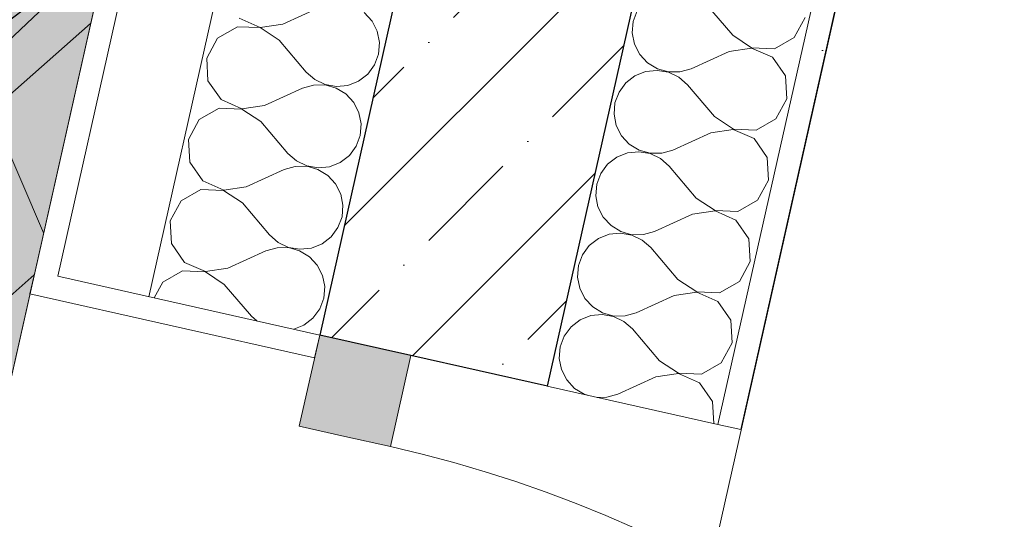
# Model space of a CAD drawing. Header units: millimetres. Extents: x -6990773 to -6682839, y 6117771 to 6220266.
# Tile 61 of 154: x -6948966 to -6948123, y 6149863 to 6150291. Entities that reach past the tile are written whole.
import ezdxf

# ---------------------------------------------------------------- set-up
doc = ezdxf.new("R2010")
doc.units = ezdxf.units.MM
doc.header["$MEASUREMENT"] = 0
for name, color, linetype, lineweight in [('HELP_размеры_Ном._пера__120', 7, 'Continuous', 0), ('АР-Разуклонка кровли_Ном._пера__120', 7, 'Continuous', 0), ('АР-Стены_внешние_.АР_Ном._пера__1', 7, 'Continuous', 30), ('АР-Стены_внутренние_пилоны.АР_Ном._пера__1', 7, 'Continuous', 30), ('АР-Чертеж-Размеры.АР_Ном._пера__1', 7, 'Continuous', 0), ('Двери Archicad_Ном._пера__120', 7, 'Continuous', 0), ('Кровля_Ном._пера__101', 252, 'Continuous', 0), ('Кровля_Ном._пера__120', 7, 'Continuous', 0)]:
    doc.layers.add(name, color=color, linetype=linetype, lineweight=lineweight)
for name, color, linetype in [('S - МОП.АР', 7, 'Continuous'), ('АР-Стены_внешние_.АР', 7, 'Continuous'), ('АР-Стены_внутренние_пилоны.АР', 7, 'Continuous'), ('АР-Чертеж-Размеры.АР', 7, 'Continuous')]:
    doc.layers.add(name, color=color, linetype=linetype)
doc.styles.add('РЎР“Р•РќР•Р\xa0Р\x98Р\xa0_РЎРўР\x98Р›Р¬_4', font='GOTHIC.TTF')
doc.dimstyles.new('СГЕНЕРИР_СТИЛЬ__3', dxfattribs={"dimtxt": 150, "dimasz": 237.5, "dimexe": 0.18, "dimexo": 0.0625, "dimgap": 0, "dimtad": 1, "dimdec": 0, "dimzin": 0, "dimdsep": 46, "dimtxsty": 'РЎР“Р•РќР•Р\xa0Р\x98Р\xa0_РЎРўР\x98Р›Р¬_4', "dimblk": 'ARROWHEAD_6', "dimblk1": 'ARROWHEAD_6', "dimblk2": 'ARROWHEAD_6', "dimcen": 0.09, "dimse1": 1, "dimse2": 1, "dimclrd": 7, "dimclre": 7, "dimclrt": 7, "dimazin": 0, "dimtfac": 1, "dimtdec": 4, "dimtmove": 0, "dimatfit": 3, "dimfxl": 1, "dimtolj": 1, "dimtzin": 0, "dimarcsym": 0})
doc.dimstyles.new('СГЕНЕРИР_СТИЛЬ__7', dxfattribs={"dimtxt": 0.18, "dimasz": 182.4, "dimexe": 0.18, "dimexo": 0.0625, "dimgap": 0, "dimtad": 0, "dimtih": 1, "dimtoh": 1, "dimdec": 4, "dimzin": 0, "dimdsep": 46, "dimcen": 0.09, "dimadec": 0, "dimazin": 0, "dimtfac": 1, "dimtdec": 4, "dimtmove": 0, "dimatfit": 3, "dimldrblk": 'ARROWHEAD_11', "dimfxl": 1, "dimtolj": 1, "dimtzin": 0, "dimarcsym": 0})
doc.dimstyles.new('СГЕНЕРИР_СТИЛЬ__8', dxfattribs={"dimtxt": 150, "dimasz": 237.5, "dimexe": 0.18, "dimexo": 0.0625, "dimgap": 0, "dimtad": 1, "dimdec": 0, "dimzin": 0, "dimdsep": 46, "dimtxsty": 'РЎР“Р•РќР•Р\xa0Р\x98Р\xa0_РЎРўР\x98Р›Р¬_4', "dimblk": 'ARROWHEAD_6', "dimblk1": 'ARROWHEAD_6', "dimblk2": 'ARROWHEAD_6', "dimcen": 0.09, "dimse1": 1, "dimse2": 1, "dimclrd": 7, "dimclre": 7, "dimclrt": 7, "dimazin": 0, "dimtfac": 1, "dimtdec": 4, "dimtmove": 2, "dimatfit": 3, "dimfxl": 1, "dimtolj": 1, "dimtzin": 0, "dimarcsym": 0})

# ---------------------------------------------------------------- blocks, each defined once
blk = doc.blocks.new('*X282', base_point=(-6338927.19, 6562677.79))
at = {"layer": 'АР-Стены_внешние_.АР_Ном._пера__1', "color": 7, "linetype": 'Continuous', "lineweight": 0}
for p, q in [((-6948740.81, 6150287.74), (-6948708.24, 6150302.39)), ((-6948778.04, 6150292.64), (-6948760.12, 6150284.9)), ((-6948664.31, 6150290.26), (-6948671.01, 6150297.48)), ((-6948779.69, 6150285.29), (-6948796.64, 6150275.6)), ((-6948760.19, 6150284.62), (-6948779.69, 6150285.29)), ((-6948743.94, 6150273.8), (-6948760.19, 6150284.62)), ((-6948760.12, 6150284.9), (-6948740.81, 6150287.74)), ((-6948659.83, 6150281.48), (-6948664.31, 6150290.26)), ((-6948796.64, 6150275.6), (-6948805.96, 6150258.44)), ((-6948743.94, 6150273.8), (-6948720.76, 6150246.63)), ((-6948657.93, 6150271.81), (-6948659.83, 6150281.48)), ((-6948658.74, 6150261.99), (-6948657.93, 6150271.81)), ((-6948805.96, 6150258.44), (-6948804.87, 6150238.96)), ((-6948662.21, 6150252.76), (-6948658.74, 6150261.99)), ((-6948668.06, 6150244.84), (-6948662.21, 6150252.76)), ((-6948720.76, 6150246.63), (-6948713.39, 6150240.09)), ((-6948713.39, 6150240.09), (-6948704.51, 6150235.81)), ((-6948675.86, 6150238.81), (-6948668.06, 6150244.84)), ((-6948804.87, 6150238.96), (-6948793.69, 6150222.95)), ((-6948756.46, 6150218.05), (-6948723.89, 6150232.69)), ((-6948714.43, 6150235.46), (-6948723.89, 6150232.69)), ((-6948704.58, 6150235.53), (-6948714.43, 6150235.46)), ((-6948695.08, 6150232.91), (-6948704.58, 6150235.53)), ((-6948704.51, 6150235.81), (-6948694.81, 6150234.12)), ((-6948686.66, 6150227.79), (-6948695.08, 6150232.91)), ((-6948694.81, 6150234.12), (-6948685.01, 6150235.15)), ((-6948685.01, 6150235.15), (-6948675.86, 6150238.81)), ((-6948679.96, 6150220.56), (-6948686.66, 6150227.79)), ((-6948795.35, 6150215.59), (-6948812.29, 6150205.9)), ((-6948775.84, 6150214.93), (-6948795.35, 6150215.59)), ((-6948793.69, 6150222.95), (-6948775.77, 6150215.21)), ((-6948759.59, 6150204.11), (-6948775.84, 6150214.93)), ((-6948775.77, 6150215.21), (-6948756.46, 6150218.05)), ((-6948675.49, 6150211.78), (-6948679.96, 6150220.56)), ((-6948673.58, 6150202.11), (-6948675.49, 6150211.78)), ((-6948812.29, 6150205.9), (-6948821.61, 6150188.75)), ((-6948759.59, 6150204.11), (-6948736.41, 6150176.94)), ((-6948674.4, 6150192.29), (-6948673.58, 6150202.11)), ((-6948677.86, 6150183.07), (-6948674.4, 6150192.29)), ((-6948821.61, 6150188.75), (-6948820.52, 6150169.26)), ((-6948683.71, 6150175.14), (-6948677.86, 6150183.07)), ((-6948736.41, 6150176.94), (-6948729.04, 6150170.4)), ((-6948691.51, 6150169.12), (-6948683.71, 6150175.14)), ((-6948820.52, 6150169.26), (-6948809.34, 6150153.26)), ((-6948730.08, 6150165.76), (-6948739.54, 6150163)), ((-6948720.23, 6150165.84), (-6948730.08, 6150165.76)), ((-6948729.04, 6150170.4), (-6948720.17, 6150166.12)), ((-6948710.73, 6150163.21), (-6948720.23, 6150165.84)), ((-6948720.17, 6150166.12), (-6948710.46, 6150164.43)), ((-6948710.46, 6150164.43), (-6948700.66, 6150165.45)), ((-6948700.66, 6150165.45), (-6948691.51, 6150169.12)), ((-6948772.11, 6150148.35), (-6948739.54, 6150163)), ((-6948702.31, 6150158.1), (-6948710.73, 6150163.21)), ((-6948695.61, 6150150.87), (-6948702.31, 6150158.1)), ((-6948809.34, 6150153.26), (-6948791.43, 6150145.52)), ((-6948791.43, 6150145.52), (-6948772.11, 6150148.35)), ((-6948691.14, 6150142.09), (-6948695.61, 6150150.87)), ((-6948811, 6150145.9), (-6948827.94, 6150136.21)), ((-6948791.49, 6150145.24), (-6948811, 6150145.9)), ((-6948775.24, 6150134.41), (-6948791.49, 6150145.24)), ((-6948689.24, 6150132.42), (-6948691.14, 6150142.09)), ((-6948827.94, 6150136.21), (-6948837.26, 6150119.06)), ((-6948775.24, 6150134.41), (-6948752.06, 6150107.25)), ((-6948690.05, 6150122.6), (-6948689.24, 6150132.42)), ((-6948693.51, 6150113.38), (-6948690.05, 6150122.6)), ((-6948837.26, 6150119.06), (-6948836.17, 6150099.57)), ((-6948699.37, 6150105.45), (-6948693.51, 6150113.38)), ((-6948752.06, 6150107.25), (-6948744.69, 6150100.7)), ((-6948707.16, 6150099.43), (-6948699.37, 6150105.45)), ((-6948836.17, 6150099.57), (-6948825, 6150083.57)), ((-6948744.69, 6150100.7), (-6948735.82, 6150096.42)), ((-6948716.31, 6150095.76), (-6948707.16, 6150099.43)), ((-6948787.77, 6150078.66), (-6948755.19, 6150093.31)), ((-6948745.73, 6150096.07), (-6948755.19, 6150093.31)), ((-6948735.88, 6150096.14), (-6948745.73, 6150096.07)), ((-6948726.38, 6150093.52), (-6948735.88, 6150096.14)), ((-6948735.82, 6150096.42), (-6948726.11, 6150094.73)), ((-6948717.96, 6150088.4), (-6948726.38, 6150093.52)), ((-6948726.11, 6150094.73), (-6948716.31, 6150095.76)), ((-6948711.26, 6150081.18), (-6948717.96, 6150088.4)), ((-6948825, 6150083.57), (-6948807.08, 6150075.82)), ((-6948706.79, 6150072.4), (-6948711.26, 6150081.18)), ((-6948826.65, 6150076.21), (-6948843.59, 6150066.52)), ((-6948807.14, 6150075.54), (-6948826.65, 6150076.21)), ((-6948790.9, 6150064.72), (-6948807.14, 6150075.54)), ((-6948807.08, 6150075.82), (-6948787.77, 6150078.66)), ((-6948704.89, 6150062.73), (-6948706.79, 6150072.4)), ((-6948843.59, 6150066.52), (-6948850.88, 6150053.11)), ((-6948790.9, 6150064.72), (-6948767.71, 6150037.55)), ((-6948705.7, 6150052.91), (-6948704.89, 6150062.73)), ((-6948709.16, 6150043.68), (-6948705.7, 6150052.91)), ((-6948767.71, 6150037.55), (-6948763.01, 6150033.38)), ((-6948715.02, 6150035.76), (-6948709.16, 6150043.68)), ((-6948731.42, 6150026.28), (-6948722.82, 6150029.73)), ((-6948722.82, 6150029.73), (-6948715.02, 6150035.76))]:
    blk.add_line(p, q, dxfattribs=at)
blk = doc.blocks.new('Металлическая Дверь 23[4]_1', base_point=(-6338927.19, 6562677.79))
at = {"layer": 'Двери Archicad_Ном._пера__120', "linetype": 'Continuous', "lineweight": 0, "true_color": 0xffffff}
blk.add_hatch(color=7, dxfattribs=at).paths.add_polyline_path([(-6948726.67, 6149943.22), (-6948687.65, 6149934.46), (-6948648.62, 6149925.69), (-6948631.09, 6150003.75), (-6948709.14, 6150021.28)])
at = {"layer": 'Двери Archicad_Ном._пера__120', "color": 7, "linetype": 'Continuous', "lineweight": 0}
for p, q in [((-6948953.07, 6150076.06), (-6948957.45, 6150056.55)), ((-6948713.53, 6150001.77), (-6948957.45, 6150056.55)), ((-6948709.14, 6150021.28), (-6948726.67, 6149943.22)), ((-6948631.09, 6150003.75), (-6948709.14, 6150021.28)), ((-6948631.09, 6150003.75), (-6948709.14, 6150021.28)), ((-6948631.09, 6150003.75), (-6948709.14, 6150021.28)), ((-6948648.62, 6149925.69), (-6948631.09, 6150003.75)), ((-6948514, 6149977.45), (-6948631.09, 6150003.75)), ((-6948726.67, 6149943.22), (-6948687.65, 6149934.46)), ((-6948687.65, 6149934.46), (-6948648.62, 6149925.69))]:
    blk.add_line(p, q, dxfattribs=at)
blk.add_arc((-6948887.46, 6148862.18), 1090, 347.34238, 77.34238, dxfattribs=at)
blk = doc.blocks.new('Стена_96_1', base_point=(-6948966.56, 6148418.71))
at = {"layer": 'АР-Стены_внешние_.АР', "linetype": 'Continuous', "lineweight": 0, "true_color": 0x000000}
h = blk.add_hatch(dxfattribs=at)
h.set_pattern_fill('ЖЕЛЕЗОБЕТОН__PROJECT__0001', color=18, style=0, pattern_type=2)
h.set_pattern_definition([(45, (-6338927.19, 6562677.8), (-84.852814, 84.852814), []), (45, (-6338969.62, 6562720.22), (-84.852814, 84.852814), [90, -30, 0, -30])])
h.paths.add_polyline_path([(-6948709.14, 6150021.28), (-6948631.09, 6150003.75), (-6948514, 6149977.45), (-6948266.43, 6151079.82), (-6948461.57, 6151123.64)])
at = {"layer": 'АР-Стены_внешние_.АР_Ном._пера__1', "color": 7, "linetype": 'Continuous', "lineweight": 0}
for p, q in [((-6948685.98, 6151174.04), (-6948933.55, 6150071.68)), ((-6948607.93, 6151156.51), (-6948855.5, 6150054.15)), ((-6948953.07, 6150076.06), (-6948957.45, 6150056.55)), ((-6948933.55, 6150071.68), (-6948709.14, 6150021.28)), ((-6948713.53, 6150001.77), (-6948957.45, 6150056.55)), ((-6948709.14, 6150021.28), (-6948713.53, 6150001.77))]:
    blk.add_line(p, q, dxfattribs=at)
at = {"layer": 'АР-Стены_внешние_.АР_Ном._пера__1', "color": 7, "linetype": 'Continuous', "lineweight": 30}
for p, q in [((-6948461.57, 6151123.64), (-6948709.14, 6150021.28)), ((-6948631.09, 6150003.75), (-6948709.14, 6150021.28)), ((-6948514, 6149977.45), (-6948631.09, 6150003.75))]:
    blk.add_line(p, q, dxfattribs=at)
at = {"layer": 'АР-Стены_внешние_.АР_Ном._пера__1', "color": 7, "linetype": 'Continuous', "lineweight": 0, "flags": 128}
blk.add_lwpolyline([(-6948705.5, 6151178.42), (-6948953.07, 6150076.06)], dxfattribs=at)
at = {"layer": 'АР-Стены_внешние_.АР_Ном._пера__1', "color": 7, "linetype": 'Continuous', "lineweight": 30, "flags": 128}
blk.add_lwpolyline([(-6948514, 6149977.45), (-6948288.34, 6150982.25)], dxfattribs=at)
at = {"layer": 'АР-Стены_внешние_.АР', "color": 7, "lineweight": 0}
blk.add_blockref('*X282', (-6338927.19, 6562677.79), dxfattribs=at)
at = {"layer": 'Двери Archicad_Ном._пера__120', "color": 7, "linetype": 'Continuous', "lineweight": 0}
blk.add_blockref('Металлическая Дверь 23[4]_1', (-6338927.19, 6562677.79), dxfattribs=at)
blk = doc.blocks.new('*D433', base_point=(-6338927.19, 6562677.79))
at = {"layer": 'АР-Чертеж-Размеры.АР_Ном._пера__1', "color": 7, "linetype": 'Continuous', "lineweight": 0, "transparency": 16777216}
for p, q in [((-6947878.72, 6149944.95), (-6947919.81, 6149762.01)), ((-6947825.24, 6149612.65), (-6948014.38, 6149911.36)), ((-6948148.48, 6149813.37), (-6947691.13, 6149710.65)), ((-6947919.81, 6149762.01), (-6948149.9, 6148737.53)), ((-6948244.47, 6148886.88), (-6948055.33, 6148588.17)), ((-6948378.58, 6148788.89), (-6947921.22, 6148686.17)), ((-6948149.9, 6148737.53), (-6948190.99, 6148554.58))]:
    blk.add_line(p, q, dxfattribs=at)
at = {"layer": 'АР-Чертеж-Размеры.АР_Ном._пера__1', "color": 7, "lineweight": 0, "transparency": 16777216, "insert": (-6948122.05, 6148998.42), "char_height": 150, "attachment_point": 7, "rotation": 77.34172, "style": 'РЎР“Р•РќР•Р\xa0Р\x98Р\xa0_РЎРўР\x98Р›Р¬_4'}
blk.add_mtext('\\A1;{\\pql;\\fCentury Gothic|b0|i0|c204|p0;\\W1.000000;1\xa0050}', dxfattribs=at)
blk = doc.blocks.new('ARROWHEAD_6')
at = {"color": 0, "linetype": 'Continuous', "lineweight": 0}
for p, q in [((-0.5, -0.5), (0.5, 0.5)), ((0, 0), (-1, 0))]:
    blk.add_line(p, q, dxfattribs=at)
blk = doc.blocks.new('*D455', base_point=(-6338927.19, 6562677.79))
at = {"layer": 'АР-Чертеж-Размеры.АР_Ном._пера__1', "color": 7, "linetype": 'Continuous', "lineweight": 0, "transparency": 16777216}
for p, q in [((-6948257.62, 6150344.71), (-6948154.9, 6150802.07)), ((-6948056.91, 6150667.96), (-6948355.61, 6150478.82)), ((-6948389.2, 6150614.47), (-6948206.26, 6150573.39)), ((-6948206.26, 6150573.39), (-6946372.49, 6150161.54)), ((-6946423.85, 6149932.86), (-6946321.13, 6150390.22)), ((-6946223.13, 6150256.11), (-6946521.84, 6150066.97))]:
    blk.add_line(p, q, dxfattribs=at)
at = {"layer": 'АР-Чертеж-Размеры.АР_Ном._пера__1', "color": 7, "lineweight": 0, "transparency": 16777216, "insert": (-6947540.42, 6150454.59), "char_height": 150, "attachment_point": 7, "rotation": 347.34197, "style": 'РЎР“Р•РќР•Р\xa0Р\x98Р\xa0_РЎРўР\x98Р›Р¬_4'}
blk.add_mtext('\\A1;{\\pql;\\fCentury Gothic|b0|i0|c204|p0;\\W1.000000;1 880}', dxfattribs=at)
blk = doc.blocks.new('*D456', base_point=(-6338927.19, 6562677.79))
at = {"layer": 'АР-Чертеж-Размеры.АР_Ном._пера__1', "color": 7, "linetype": 'Continuous', "lineweight": 0, "transparency": 16777216}
for p, q in [((-6948206.26, 6150573.39), (-6946372.49, 6150161.54)), ((-6946423.85, 6149932.86), (-6946321.13, 6150390.22)), ((-6946223.13, 6150256.11), (-6946521.84, 6150066.97)), ((-6946372.49, 6150161.54), (-6943738.11, 6149569.88)), ((-6943789.47, 6149341.21), (-6943686.75, 6149798.56)), ((-6943887.46, 6149475.31), (-6943588.76, 6149664.46)), ((-6943738.11, 6149569.88), (-6943555.17, 6149528.8))]:
    blk.add_line(p, q, dxfattribs=at)
at = {"layer": 'АР-Чертеж-Размеры.АР_Ном._пера__1', "color": 7, "lineweight": 0, "transparency": 16777216, "insert": (-6945955.41, 6150098.62), "char_height": 150, "attachment_point": 7, "rotation": 347.34197, "style": 'РЎР“Р•РќР•Р\xa0Р\x98Р\xa0_РЎРўР\x98Р›Р¬_4'}
blk.add_mtext('\\A1;{\\pql;\\fCentury Gothic|b0|i0|c204|p0;\\W1.000000;9х300=2\xa0700}', dxfattribs=at)
blk = doc.blocks.new('ARROWHEAD_11')
at = {"color": 0, "linetype": 'Continuous', "lineweight": 0}
blk.add_line((0, 0), (-1, 0), dxfattribs=at)
at = {"color": 0, "linetype": 'Continuous', "lineweight": 0, "const_width": 0.25, "flags": 128}
blk.add_lwpolyline([(-0.125, 0, 1), (0.125, 0, 1)], format="xyb", close=True, dxfattribs=at)
blk = doc.blocks.new('*X475', base_point=(-6338927.19, 6562677.79))
at = {"layer": 'АР-Стены_внутренние_пилоны.АР_Ном._пера__1', "color": 7, "linetype": 'Continuous', "lineweight": 0}
for p, q in [((-6948437.04, 6150299.11), (-6948440.5, 6150289.89)), ((-6948355.31, 6150278.07), (-6948378.49, 6150305.24)), ((-6948302.61, 6150276.28), (-6948293.29, 6150293.43)), ((-6948440.5, 6150289.89), (-6948441.32, 6150280.07)), ((-6948441.32, 6150280.07), (-6948439.42, 6150270.4)), ((-6948355.31, 6150278.07), (-6948339.06, 6150267.25)), ((-6948319.56, 6150266.59), (-6948302.61, 6150276.28)), ((-6948439.42, 6150270.4), (-6948434.94, 6150261.62)), ((-6948339.13, 6150266.97), (-6948358.44, 6150264.13)), ((-6948321.21, 6150259.23), (-6948339.13, 6150266.97)), ((-6948339.06, 6150267.25), (-6948319.56, 6150266.59)), ((-6948434.94, 6150261.62), (-6948428.24, 6150254.39)), ((-6948358.44, 6150264.13), (-6948391.01, 6150249.49)), ((-6948310.04, 6150243.22), (-6948321.21, 6150259.23)), ((-6948428.24, 6150254.39), (-6948419.82, 6150249.27)), ((-6948419.82, 6150249.27), (-6948410.32, 6150246.65)), ((-6948400.47, 6150246.72), (-6948391.01, 6150249.49)), ((-6948439.04, 6150243.37), (-6948446.84, 6150237.34)), ((-6948429.89, 6150247.03), (-6948439.04, 6150243.37)), ((-6948420.09, 6150248.06), (-6948429.89, 6150247.03)), ((-6948410.39, 6150246.37), (-6948420.09, 6150248.06)), ((-6948401.51, 6150242.09), (-6948410.39, 6150246.37)), ((-6948410.32, 6150246.65), (-6948400.47, 6150246.72)), ((-6948394.14, 6150235.55), (-6948401.51, 6150242.09)), ((-6948308.95, 6150223.73), (-6948310.04, 6150243.22)), ((-6948446.84, 6150237.34), (-6948452.69, 6150229.42)), ((-6948370.96, 6150208.38), (-6948394.14, 6150235.55)), ((-6948452.69, 6150229.42), (-6948456.16, 6150220.19)), ((-6948318.26, 6150206.58), (-6948308.95, 6150223.73)), ((-6948456.16, 6150220.19), (-6948456.97, 6150210.37)), ((-6948456.97, 6150210.37), (-6948455.07, 6150200.7)), ((-6948370.96, 6150208.38), (-6948354.72, 6150197.56)), ((-6948335.21, 6150196.89), (-6948318.26, 6150206.58)), ((-6948455.07, 6150200.7), (-6948450.6, 6150191.92)), ((-6948450.6, 6150191.92), (-6948443.89, 6150184.7)), ((-6948374.09, 6150194.44), (-6948406.66, 6150179.79)), ((-6948354.78, 6150197.28), (-6948374.09, 6150194.44)), ((-6948336.86, 6150189.54), (-6948354.78, 6150197.28)), ((-6948354.72, 6150197.56), (-6948335.21, 6150196.89)), ((-6948325.69, 6150173.53), (-6948336.86, 6150189.54)), ((-6948443.89, 6150184.7), (-6948435.47, 6150179.58)), ((-6948454.69, 6150173.68), (-6948462.49, 6150167.65)), ((-6948445.55, 6150177.34), (-6948454.69, 6150173.68)), ((-6948435.75, 6150178.37), (-6948445.55, 6150177.34)), ((-6948426.04, 6150176.68), (-6948435.75, 6150178.37)), ((-6948435.47, 6150179.58), (-6948425.98, 6150176.96)), ((-6948417.16, 6150172.4), (-6948426.04, 6150176.68)), ((-6948425.98, 6150176.96), (-6948416.12, 6150177.03)), ((-6948416.12, 6150177.03), (-6948406.66, 6150179.79)), ((-6948324.6, 6150154.04), (-6948325.69, 6150173.53)), ((-6948462.49, 6150167.65), (-6948468.34, 6150159.72)), ((-6948409.79, 6150165.86), (-6948417.16, 6150172.4)), ((-6948386.61, 6150138.69), (-6948409.79, 6150165.86)), ((-6948468.34, 6150159.72), (-6948471.81, 6150150.5)), ((-6948471.81, 6150150.5), (-6948472.62, 6150140.68)), ((-6948333.92, 6150136.89), (-6948324.6, 6150154.04)), ((-6948472.62, 6150140.68), (-6948470.72, 6150131.01)), ((-6948386.61, 6150138.69), (-6948370.37, 6150127.87)), ((-6948470.72, 6150131.01), (-6948466.25, 6150122.23)), ((-6948350.86, 6150127.2), (-6948333.92, 6150136.89)), ((-6948466.25, 6150122.23), (-6948459.55, 6150115.01)), ((-6948389.74, 6150124.75), (-6948422.32, 6150110.1)), ((-6948370.43, 6150127.58), (-6948389.74, 6150124.75)), ((-6948352.51, 6150119.84), (-6948370.43, 6150127.58)), ((-6948370.37, 6150127.87), (-6948350.86, 6150127.2)), ((-6948459.55, 6150115.01), (-6948451.13, 6150109.89)), ((-6948341.34, 6150103.84), (-6948352.51, 6150119.84)), ((-6948461.2, 6150107.65), (-6948470.35, 6150103.98)), ((-6948451.4, 6150108.68), (-6948461.2, 6150107.65)), ((-6948441.69, 6150106.98), (-6948451.4, 6150108.68)), ((-6948451.13, 6150109.89), (-6948441.63, 6150107.27)), ((-6948432.82, 6150102.7), (-6948441.69, 6150106.98)), ((-6948441.63, 6150107.27), (-6948431.77, 6150107.34)), ((-6948431.77, 6150107.34), (-6948422.32, 6150110.1)), ((-6948478.14, 6150097.96), (-6948484, 6150090.03)), ((-6948470.35, 6150103.98), (-6948478.14, 6150097.96)), ((-6948425.45, 6150096.16), (-6948432.82, 6150102.7)), ((-6948340.25, 6150084.35), (-6948341.34, 6150103.84)), ((-6948484, 6150090.03), (-6948487.46, 6150080.81)), ((-6948402.27, 6150068.99), (-6948425.45, 6150096.16)), ((-6948487.46, 6150080.81), (-6948488.27, 6150070.99)), ((-6948349.57, 6150067.2), (-6948340.25, 6150084.35)), ((-6948488.27, 6150070.99), (-6948486.37, 6150061.32)), ((-6948402.27, 6150068.99), (-6948386.02, 6150058.17)), ((-6948366.51, 6150057.51), (-6948349.57, 6150067.2)), ((-6948486.37, 6150061.32), (-6948481.9, 6150052.54)), ((-6948405.4, 6150055.06), (-6948437.97, 6150040.41)), ((-6948386.08, 6150057.89), (-6948405.4, 6150055.06)), ((-6948368.17, 6150050.15), (-6948386.08, 6150057.89)), ((-6948386.02, 6150058.17), (-6948366.51, 6150057.51)), ((-6948481.9, 6150052.54), (-6948475.2, 6150045.31)), ((-6948356.99, 6150034.15), (-6948368.17, 6150050.15)), ((-6948476.85, 6150037.96), (-6948486, 6150034.29)), ((-6948467.05, 6150038.98), (-6948476.85, 6150037.96)), ((-6948475.2, 6150045.31), (-6948466.78, 6150040.2)), ((-6948457.34, 6150037.29), (-6948467.05, 6150038.98)), ((-6948466.78, 6150040.2), (-6948457.28, 6150037.57)), ((-6948457.28, 6150037.57), (-6948447.43, 6150037.65)), ((-6948447.43, 6150037.65), (-6948437.97, 6150040.41)), ((-6948486, 6150034.29), (-6948493.8, 6150028.27)), ((-6948448.47, 6150033.01), (-6948457.34, 6150037.29)), ((-6948441.1, 6150026.47), (-6948448.47, 6150033.01)), ((-6948355.9, 6150014.66), (-6948356.99, 6150034.15)), ((-6948493.8, 6150028.27), (-6948499.65, 6150020.34)), ((-6948417.92, 6149999.3), (-6948441.1, 6150026.47)), ((-6948499.65, 6150020.34), (-6948503.11, 6150011.12)), ((-6948365.22, 6149997.51), (-6948355.9, 6150014.66)), ((-6948503.11, 6150011.12), (-6948503.93, 6150001.29)), ((-6948503.93, 6150001.29), (-6948502.02, 6149991.63)), ((-6948417.92, 6149999.3), (-6948401.67, 6149988.48)), ((-6948382.17, 6149987.82), (-6948365.22, 6149997.51)), ((-6948502.02, 6149991.63), (-6948497.55, 6149982.85)), ((-6948401.74, 6149988.2), (-6948421.05, 6149985.36)), ((-6948383.82, 6149980.46), (-6948401.74, 6149988.2)), ((-6948401.67, 6149988.48), (-6948382.17, 6149987.82)), ((-6948497.55, 6149982.85), (-6948490.85, 6149975.62)), ((-6948421.05, 6149985.36), (-6948453.62, 6149970.72)), ((-6948372.64, 6149964.45), (-6948383.82, 6149980.46)), ((-6948490.85, 6149975.62), (-6948482.43, 6149970.5)), ((-6948482.43, 6149970.5), (-6948479.72, 6149969.75)), ((-6948463.08, 6149967.95), (-6948453.62, 6149970.72)), ((-6948471.43, 6149967.89), (-6948463.08, 6149967.95)), ((-6948371.58, 6149945.47), (-6948372.64, 6149964.45))]:
    blk.add_line(p, q, dxfattribs=at)
blk = doc.blocks.new('Простой Проем Двери[7]_1', base_point=(-6338927.19, 6562677.79))
at = {"layer": 'Двери Archicad_Ном._пера__120', "color": 7, "linetype": 'Continuous', "lineweight": 0}
for p, q in [((-6948367.96, 6149944.66), (-6948514.32, 6149977.53)), ((-6948348.45, 6149940.27), (-6948367.96, 6149944.66))]:
    blk.add_line(p, q, dxfattribs=at)
blk = doc.blocks.new('Стена_142_1', base_point=(-6948834.25, 6148553.01))
at = {"layer": 'АР-Стены_внутренние_пилоны.АР', "linetype": 'Continuous', "lineweight": 0, "true_color": 0x000000}
h = blk.add_hatch(dxfattribs=at)
h.set_pattern_fill('ШТУКАТУРКА__ГИПС_01_0001', color=18, style=0, pattern_type=2)
h.set_pattern_definition([(45, (-6338927.19, 6563027.8), (-111.369318, 111.369318), [0, -105, 0, -157.5]), (110, (-6338577.19, 6563027.8), (148.001588, 53.868173), [0, -77, 0, -133])])
h.paths.add_polyline_path([(-6948367.96, 6149944.66), (-6948348.45, 6149940.27), (-6948127.17, 6150925.55), (-6948146.68, 6150929.93)])
at = {"layer": 'АР-Стены_внутренние_пилоны.АР_Ном._пера__1', "color": 7, "linetype": 'Continuous', "lineweight": 0}
for p, q in [((-6948367.96, 6149944.66), (-6948146.68, 6150929.93)), ((-6948367.96, 6149944.66), (-6948514.32, 6149977.52)), ((-6948348.45, 6149940.27), (-6948367.96, 6149944.66))]:
    blk.add_line(p, q, dxfattribs=at)
at = {"layer": 'АР-Стены_внутренние_пилоны.АР_Ном._пера__1', "color": 7, "linetype": 'Continuous', "lineweight": 0, "flags": 128}
for points in [[(-6948293.03, 6150962.8), (-6948514.32, 6149977.52)], [(-6948348.45, 6149940.27), (-6948127.17, 6150925.55)]]:
    blk.add_lwpolyline(points, dxfattribs=at)
at = {"layer": 'АР-Стены_внутренние_пилоны.АР', "color": 7, "lineweight": 0}
blk.add_blockref('*X475', (-6338927.19, 6562677.79), dxfattribs=at)
at = {"layer": 'Двери Archicad_Ном._пера__120', "color": 7, "linetype": 'Continuous', "lineweight": 0}
blk.add_blockref('Простой Проем Двери[7]_1', (-6338927.19, 6562677.79), dxfattribs=at)

msp = doc.modelspace()

# ---------------------------------------------------------------- hatches: boundary and pattern name
at = {"layer": 'Кровля_Ном._пера__101', "linetype": 'Continuous', "lineweight": 0}
h = msp.add_hatch(dxfattribs=at)
h.set_pattern_fill('ПЕСОК_0001', color=252, style=0, pattern_type=2)
h.set_pattern_definition([(32.3417, (-6952891.77, 6138227.56), (-120.9696, 191.0468), [0, -150.75, 0, -226.125]), (97.3417, (-6952401.49, 6138117.45), (224.2711, 28.8958), [0, -110.55, 0, -190.95])])
h.paths.add_polyline_path([(-6958297.14, 6136949.78), (-6937251.1, 6132222.95), (-6934085.67, 6146316.94), (-6936671.36, 6146897.67), (-6936905.82, 6145853.75), (-6940350.54, 6146627.41), (-6940458, 6146148.96), (-6940744.69, 6144872.48), (-6941092.29, 6143324.63), (-6940827.99, 6143265.27), (-6941771.37, 6139064.9), (-6951075.31, 6141154.51), (-6949771.54, 6146959.48), (-6949248.97, 6146842.12), (-6948975.01, 6148061.89), (-6949384.75, 6148153.91), (-6949231.39, 6148836.73), (-6948890.49, 6150354.57), (-6952413.23, 6151145.76), (-6952233.58, 6151945.66), (-6954799.7, 6152521.99)])
at = {"layer": 'Кровля_Ном._пера__120', "linetype": 'Continuous', "lineweight": 0}
h = msp.add_hatch(dxfattribs=at)
h.set_pattern_fill('НЕМЕТАЛЛИЧЕСКИЕ_МАТЕРИАЛ_58', style=0, pattern_type=2)
h.set_pattern_definition([(41.4384, (-6952147.92, 6140168.81), (-53.8112, 125.2786), []), (113.2451, (-6952147.92, 6140168.81), (102.2147, 90.236), [])])
h.paths.add_polyline_path([(-6950486.37, 6150713), (-6948890.52, 6150354.58), (-6949231.41, 6148836.76), (-6949384.77, 6148153.92), (-6948975.01, 6148061.89), (-6949248.97, 6146842.12), (-6949771.54, 6146959.48), (-6951075.31, 6141154.51), (-6941771.37, 6139064.9), (-6942078.25, 6137698.5), (-6952865.23, 6140121.2)])

# ---------------------------------------------------------------- linework, layer by layer
at = {"layer": 'S - МОП.АР', "color": 254, "linetype": 'Continuous', "lineweight": 0, "true_color": 0xdadada, "flags": 128}
msp.add_lwpolyline([(-6948654.92, 6148574.24), (-6943065.36, 6147318.79), (-6942537.27, 6149670.19), (-6948126.78, 6150925.67)], close=True, dxfattribs=at)
at = {"layer": 'АР-Разуклонка кровли_Ном._пера__120', "color": 7, "linetype": 'Continuous', "lineweight": 0}
msp.add_lwpolyline([(-6953264.8, 6146212.46), (-6948890.52, 6150354.58)], dxfattribs=at)
at = {"layer": 'Кровля_Ном._пера__120', "color": 7, "linetype": 'Continuous', "lineweight": 0, "flags": 128}
for points in [[(-6958297.14, 6136949.78), (-6937251.1, 6132222.95), (-6934085.67, 6146316.94), (-6936671.36, 6146897.67), (-6936905.82, 6145853.75), (-6940350.54, 6146627.41), (-6940458, 6146148.96), (-6940744.69, 6144872.48), (-6941092.29, 6143324.63), (-6940827.99, 6143265.27), (-6941771.37, 6139064.9), (-6951075.31, 6141154.51), (-6949771.54, 6146959.48), (-6949248.97, 6146842.12), (-6948975.01, 6148061.89), (-6949384.75, 6148153.91), (-6949231.39, 6148836.73), (-6948890.49, 6150354.57), (-6952413.23, 6151145.76), (-6952233.58, 6151945.66), (-6954799.7, 6152521.99)], [(-6950486.37, 6150713), (-6948890.52, 6150354.58), (-6949231.41, 6148836.76), (-6949384.77, 6148153.92), (-6948975.01, 6148061.89), (-6949248.97, 6146842.12), (-6949771.54, 6146959.48), (-6951075.31, 6141154.51), (-6941771.37, 6139064.9), (-6942078.25, 6137698.5), (-6952865.23, 6140121.2)]]:
    msp.add_lwpolyline(points, close=True, dxfattribs=at)

# ---------------------------------------------------------------- block references
at = {"layer": 'АР-Стены_внешние_.АР', "color": 7, "lineweight": 0}
msp.add_blockref('Стена_96_1', (-6948966.56, 6148418.71), dxfattribs=at)
at = {"layer": 'АР-Стены_внутренние_пилоны.АР', "color": 7, "lineweight": 0}
msp.add_blockref('Стена_142_1', (-6948834.25, 6148553.01), dxfattribs=at)

# ---------------------------------------------------------------- dimensions: what is measured, and where the dimension line sits
at = {"layer": 'АР-Чертеж-Размеры.АР', "color": 7, "linetype": 'Continuous', "lineweight": 0}
for base, p1, p2, text, dimstyle, picture, middle in [((-6946372.49, 6150161.54), (-6948348.45, 6149940.27), (-6946372.49, 6150161.54), '1 880', 'СГЕНЕРИР_СТИЛЬ__3', '*D455', (-6947272.92, 6150471.38)), ((-6943738.11, 6149569.88), (-6946372.49, 6150161.54), (-6943659.04, 6149921.95), '9х300=<MeasuredValue>', 'СГЕНЕРИР_СТИЛЬ__8', '*D456', (-6944700.12, 6149893.56))]:
    dim = msp.add_linear_dim(base=base, p1=p1, p2=p2, angle=347.34197, text=text, dimstyle=dimstyle, dxfattribs=at)
    dim.commit()
    dim.dimension.update_dxf_attribs({"geometry": picture, "text_midpoint": middle, "dimtype": 160, "text_rotation": 347.34197})
dim = msp.add_linear_dim(base=(-6948149.9, 6148737.53), p1=(-6948726.67, 6149943.22), p2=(-6948878.71, 6148901.21), angle=257.34172, dimstyle='СГЕНЕРИР_СТИЛЬ__3', dxfattribs=at)
dim.commit()
dim.dimension.update_dxf_attribs({"geometry": '*D433', "text_midpoint": (-6948138.84, 6149265.92), "dimtype": 160, "text_rotation": 77.34172})

# ---------------------------------------------------------------- leaders
at = {"layer": 'HELP_размеры_Ном._пера__120', "color": 7, "linetype": 'Continuous', "lineweight": 0, "annotation_type": 0, "has_hookline": 1, "hookline_direction": 1, "text_width": 835.21, "horizontal_direction": (0.975694, -0.219136, 0)}
msp.add_leader([(-6948890.52, 6150354.58), (-6949523.59, 6149877.27), (-6949683.56, 6149913.2)], dimstyle='СГЕНЕРИР_СТИЛЬ__7', dxfattribs=at)

doc.saveas('drawing.dxf')
